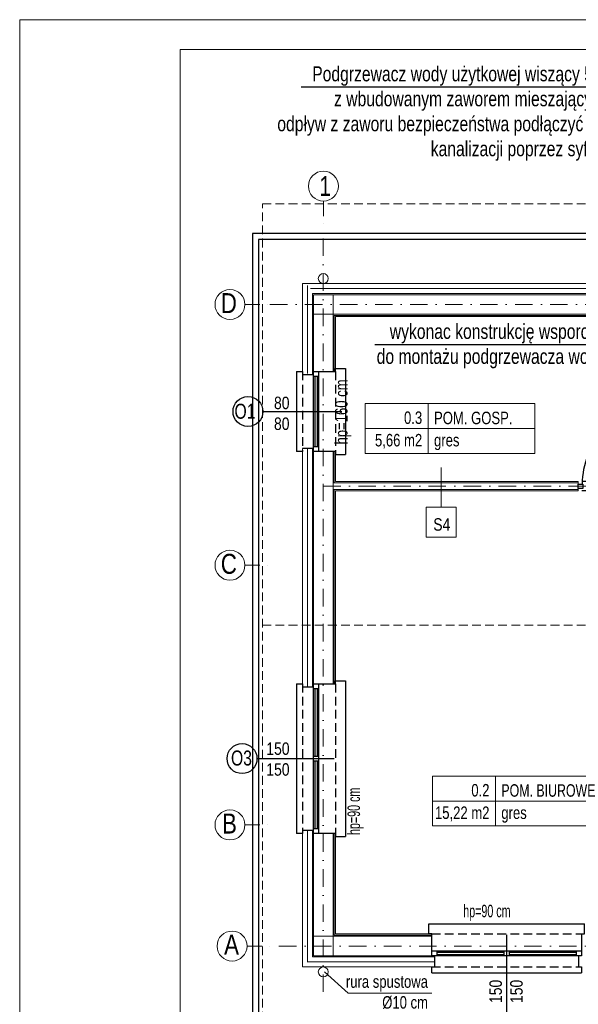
# Model space of a CAD drawing. Header units: inches. Extents: x 67073 to 287261, y -76160 to 48412.
# Tile 2 of 117: x 78491 to 79051, y -41903 to -40917. Entities that reach past the tile are written whole.
import ezdxf
from ezdxf.enums import TextEntityAlignment as Align
from ezdxf.lldxf.tags import DXFTag

# ---------------------------------------------------------------- set-up
doc = ezdxf.new("R2010")
doc.units = ezdxf.units.IN
doc.header["$MEASUREMENT"] = 0
doc.linetypes.add('DASHDOT', pattern=[1, 0.5, -0.25, 0, -0.25])
doc.linetypes.add('HIDDEN', pattern=[0.375, 0.25, -0.125])
for name, color, linetype, lineweight in [('## 05 PODGRZEWACZ', 1, 'SOLID', 30), ('p-- ocieplenie-w.zew', 77, 'Continuous', 0), ('p--dach', 2, 'Continuous', 30), ('p--dach-rura spustowa', 2, 'Continuous', 0), ('p--opisy pomieszczeń', 31, 'Continuous', 0), ('p--osie konstr', 1, 'DASHDOT', 15), ('p--osie konstr.-NR', 1, 'DASHDOT', 15), ('p--płyta GK', 2, 'Continuous', 0), ('p--ściana GK', 62, 'Continuous', 0), ('p--ściana szkielet', 3, 'Continuous', 0)]:
    doc.layers.add(name, color=color, linetype=linetype, lineweight=lineweight)
for name, color, linetype in [('p--drzwi', 251, 'Continuous'), ('p--obrzeże bet.', 252, 'Continuous'), ('p--okna', 251, 'Continuous'), ('p--opis okna', 181, 'Continuous'), ('p--opisy dodatkowe', 33, 'Continuous'), ('p--podciąg', 61, 'Continuous'), ('p--symbole ścian', 53, 'Continuous'), ('ZP', 246, 'Continuous')]:
    doc.layers.add(name, color=color, linetype=linetype)
doc.styles.add('1-50', font='arial.ttf', dxfattribs={"width": 0.75, "height": 12.5})
doc.styles.get("Standard").update_dxf_attribs({"font": 'ARIAL.TTF', "width": 0.75})
doc.styles.add('STYL-1', font='Arial Narrow.ttf', dxfattribs={"width": 0.75})
doc.linetypes.add('BATTING', pattern='A,0.0001,-0.1,[134,ltypeshp.shx,S=0.1,R=0,X=-0.1,Y=0],-0.2,[134,ltypeshp.shx,S=0.1,R=180,X=0.1,Y=0],-0.1', length=0.4001)
tags = doc.linetypes.add('SOLID', pattern=[10, 10, 0]).pattern_tags.tags
tags[6:7] = [DXFTag(74, 4), DXFTag(75, 0), DXFTag(340, '0'), DXFTag(46, 0.0), DXFTag(50, 0.0), DXFTag(44, 0.0), DXFTag(45, 0.0)]
tags[4:5] = [DXFTag(74, 4), DXFTag(75, 0), DXFTag(340, '0'), DXFTag(46, 0.0), DXFTag(50, 0.0), DXFTag(44, 0.0), DXFTag(45, 0.0)]

# ---------------------------------------------------------------- blocks, each defined once
blk = doc.blocks.new('drzwi-90-100')
for p, q in [((10.1, 87.4), (5.1, 87.4)), ((5.1, 87.4), (5.1, 2.5)), ((10.1, 2.5), (10.1, 87.4)), ((5.1, 2.5), (0, 2.5)), ((0, 2.5), (0, -2.5)), ((5.1, -2.5), (5.1, 2.5)), ((5.1, 2.5), (10.1, 2.5)), ((100, 2.5), (94.9, 2.5)), ((94.9, 2.5), (94.9, -2.5)), ((100, -2.5), (100, 2.5)), ((0, -2.5), (5.1, -2.5)), ((94.9, -2.5), (100, -2.5))]:
    blk.add_line(p, q)
blk.add_arc((10.8, 3.2), 84.2, 359.5233, 90.4767)
blk = doc.blocks.new('okno-150-33.15')
at = {"linetype": 'Continuous', "ltscale": 35}
for p, q in [((-3, 10), (153, 10)), ((0, -39.15), (150, -39.15))]:
    blk.add_line(p, q, dxfattribs=at)
for p, q in [((-3, 0), (-3, 10)), ((153, 0), (153, 10)), ((0, 0), (-3, 0)), ((0, -21.95), (0, 0)), ((150, 0), (150, -21.95)), ((150, 0), (153, 0)), ((0, -21.95), (0, -16.95)), ((0, -16.95), (5, -16.95)), ((5, -16.95), (145, -16.95)), ((5, -16.95), (5, -21.95)), ((5, -18.45), (72.5, -18.45)), ((72.5, -21.95), (72.5, -16.95)), ((77.5, -16.95), (77.5, -21.95)), ((77.5, -18.45), (145, -18.45)), ((145, -21.95), (145, -16.95)), ((145, -16.95), (150, -16.95)), ((150, -16.95), (150, -21.95)), ((5, -21.95), (0, -21.95)), ((3, -33.15), (3, -21.95)), ((5, -20.61), (72.5, -20.61)), ((145, -21.95), (5, -21.95)), ((77.5, -20.61), (145, -20.61)), ((150, -21.95), (145, -21.95)), ((147, -21.95), (147, -33.15)), ((0, -39.15), (0, -33.15)), ((150, -33.15), (150, -39.15))]:
    blk.add_line(p, q)
at = {"linetype": 'HIDDEN', "ltscale": 35}
for p, q in [((0, 0), (150, 0)), ((0, -33.15), (150, -33.15))]:
    blk.add_line(p, q, dxfattribs=at)
blk = doc.blocks.new('okno-80-33.15')
at = {"linetype": 'Continuous', "ltscale": 35}
for p, q in [((-3, 10), (83, 10)), ((0, -39.15), (80, -39.15))]:
    blk.add_line(p, q, dxfattribs=at)
for p, q in [((-3, 0), (-3, 10)), ((83, 0), (83, 10)), ((0, 0), (-3, 0)), ((0, -21.95), (0, 0)), ((80, 0), (80, -21.95)), ((80, 0), (83, 0)), ((0, -21.95), (0, -16.95)), ((0, -16.95), (5, -16.95)), ((5, -16.95), (75, -16.95)), ((5, -16.95), (5, -21.95)), ((5, -18.45), (75, -18.45)), ((75, -21.95), (75, -16.95)), ((75, -16.95), (80, -16.95)), ((80, -16.95), (80, -21.95)), ((5, -21.95), (0, -21.95)), ((3, -33.15), (3, -21.95)), ((5, -20.61), (75, -20.61)), ((75, -21.95), (5, -21.95)), ((80, -21.95), (75, -21.95)), ((77, -21.95), (77, -33.15)), ((0, -39.15), (0, -33.15)), ((80, -33.15), (80, -39.15))]:
    blk.add_line(p, q)
at = {"linetype": 'HIDDEN', "ltscale": 35}
for p, q in [((0, 0), (80, 0)), ((0, -33.15), (80, -33.15))]:
    blk.add_line(p, q, dxfattribs=at)

msp = doc.modelspace()

# ---------------------------------------------------------------- linework, layer by layer
at = {"layer": '## 05 PODGRZEWACZ', "color": 1, "linetype": 'ByBlock', "lineweight": -2}
for p, q in [((78773.317, -40984.518), (79091.856, -40984.518)), ((78846.926, -41242.487), (79091.856, -41242.487))]:
    msp.add_line(p, q, dxfattribs=at)
at = {"linetype": 'Continuous', "lineweight": 18}
for points in [[(78491.17, -42402.179), (80591.17, -42402.179), (80591.17, -40917.179), (78491.17, -40917.179)], [(78651.798, -42372.179), (80561.17, -42372.179), (80561.17, -40947.179), (78651.798, -40947.179)]]:
    msp.add_lwpolyline(points, close=True, dxfattribs=at)
at = {"layer": 'p-- ocieplenie-w.zew', "color": 0, "linetype": 'BATTING', "ltscale": 2}
for p, q in [((78779.392, -41271.594), (78779.392, -41183.444)), ((78782.392, -41186.444), (79264.042, -41186.444)), ((78779.392, -41585.194), (78779.392, -41346.594)), ((78779.392, -41860.918), (78779.392, -41729.194)), ((78779.467, -41860.844), (78907.087, -41860.844))]:
    msp.add_line(p, q, dxfattribs=at)
at = {"layer": 'p--dach', "color": 0, "linetype": 'HIDDEN', "lineweight": 20, "ltscale": 35}
msp.add_line((78734.392, -41523.644), (80014.392, -41523.644), dxfattribs=at)
msp.add_lwpolyline([(78734.392, -41101.444), (80014.392, -41101.444), (80014.392, -41945.844), (78734.392, -41945.844)], close=True, dxfattribs=at)
at = {"layer": 'p--dach-rura spustowa', "color": 0, "linetype": 'Continuous', "lineweight": 0, "ltscale": 75}
for centre in [(78795.342, -41176.444), (78795.342, -41870.844)]:
    msp.add_circle(centre, 5, dxfattribs=at)
at = {"layer": 'p--obrzeże bet.', "color": 0, "linetype": 'Continuous', "ltscale": 35}
for points in [[(79570.992, -41915.844), (80024.392, -41915.844), (80024.392, -41131.444), (78724.392, -41131.444), (78724.392, -41921.844), (79177.792, -41921.844)], [(79564.992, -41909.844), (80018.392, -41909.844), (80018.392, -41137.444), (78730.392, -41137.444), (78730.392, -41915.844), (79183.792, -41915.844)]]:
    msp.add_lwpolyline(points, dxfattribs=at)
at = {"layer": 'p--opis okna', "color": 0}
for p, q in [((78734.911, -41309.594), (78813.872, -41309.594)), ((78728.93, -41657.194), (78806.392, -41657.194)), ((78979.087, -41911.305), (78979.087, -41833.844))]:
    msp.add_line(p, q, dxfattribs=at)
for centre in [(78719.911, -41309.594), (78713.93, -41657.194)]:
    msp.add_circle(centre, 15, dxfattribs=at)
at = {"layer": 'p--opisy dodatkowe', "color": 0, "lineweight": 5}
msp.add_lwpolyline([(78904.018, -41892.033), (78820.242, -41892.033), (78796.592, -41870.844)], dxfattribs=at)
at = {"layer": 'p--opisy pomieszczeń', "color": 0}
for p, q in [((78900.387, -41301.551), (78900.387, -41351.551)), ((79007.387, -41326.551), (78837.387, -41326.551)), ((78967.792, -41674.655), (78967.792, -41724.655)), ((79074.792, -41699.655), (78904.792, -41699.655))]:
    msp.add_line(p, q, dxfattribs=at)
for points in [[(78837.387, -41351.551), (79007.387, -41351.551), (79007.387, -41301.551), (78837.387, -41301.551)], [(78904.792, -41724.655), (79074.792, -41724.655), (79074.792, -41674.655), (78904.792, -41674.655)]]:
    msp.add_lwpolyline(points, close=True, dxfattribs=at)
at = {"layer": 'p--osie konstr', "color": 0, "linetype": 'DASHDOT', "ltscale": 35}
for p, q in [((78795.342, -41890.844), (78795.342, -41131.444)), ((78741.877, -41202.389), (79992.192, -41202.389)), ((78795.467, -41384.344), (79158.592, -41384.344)), ((80031.958, -41844.894), (78749.392, -41844.894))]:
    msp.add_line(p, q, dxfattribs=at)
at = {"layer": 'p--osie konstr.-NR', "color": 0, "linetype": 'DASHDOT', "ltscale": 30}
for p, q in [((78795.462, -41098.845), (78795.462, -41123.845)), ((78716.877, -41202.399), (78741.877, -41202.399)), ((78716.877, -41463.544), (78741.877, -41463.544)), ((78716.877, -41723.644), (78741.877, -41723.644)), ((78718.968, -41844.894), (78743.968, -41844.894))]:
    msp.add_line(p, q, dxfattribs=at)
at = {"layer": 'p--osie konstr.-NR', "color": 0, "linetype": 'Continuous', "ltscale": 35}
for centre in [(78795.462, -41083.845), (78701.877, -41202.399), (78701.877, -41463.544), (78701.877, -41723.644), (78703.968, -41844.894)]:
    msp.add_circle(centre, 15, dxfattribs=at)
at = {"layer": 'p--podciąg', "color": 0, "linetype": 'HIDDEN', "ltscale": 30}
for p, q in [((79140.642, -41379.594), (79050.642, -41379.594)), ((79140.642, -41389.094), (79050.642, -41389.094))]:
    msp.add_line(p, q, dxfattribs=at)
at = {"layer": 'p--płyta GK', "color": 0, "ltscale": 35}
for p, q in [((78806.292, -41213.344), (79151.892, -41213.344)), ((78806.292, -41269.594), (78806.292, -41213.344)), ((78807.542, -41214.594), (79150.642, -41214.594)), ((78807.542, -41269.594), (78807.542, -41214.594)), ((78806.292, -41380.844), (78806.292, -41349.594)), ((78807.542, -41379.594), (78807.542, -41349.594)), ((78806.292, -41582.194), (78806.292, -41387.844)), ((78807.542, -41582.194), (78807.542, -41389.094)), ((78806.292, -41833.944), (78806.292, -41732.194)), ((78807.542, -41832.694), (78807.542, -41732.194)), ((78806.292, -41833.944), (78904.087, -41833.944)), ((78807.542, -41832.694), (78904.087, -41832.694))]:
    msp.add_line(p, q, dxfattribs=at)
at = {"layer": 'p--symbole ścian', "color": 0, "lineweight": 9}
msp.add_line((78913.453, -41365.571), (78913.453, -41405.258), dxfattribs=at)
msp.add_lwpolyline([(78898.453, -41435.258), (78928.453, -41435.258), (78928.453, -41405.258), (78898.453, -41405.258)], close=True, dxfattribs=at)
at = {"layer": 'p--ściana GK', "color": 0, "ltscale": 35}
for p, q in [((78805.092, -41380.844), (79050.642, -41380.844)), ((78807.542, -41379.594), (79050.642, -41379.594)), ((79050.642, -41379.594), (79050.642, -41389.094)), ((78805.092, -41387.844), (79050.642, -41387.844)), ((78807.542, -41389.094), (79050.642, -41389.094))]:
    msp.add_line(p, q, dxfattribs=at)
at = {"layer": 'p--ściana szkielet', "color": 0, "ltscale": 2}
for p, q in [((78774.392, -41181.444), (79265.042, -41181.444)), ((78774.392, -41272.594), (78774.392, -41181.444)), ((78784.392, -41191.444), (79265.042, -41191.444)), ((78784.392, -41272.594), (78784.392, -41191.444)), ((78785.592, -41192.644), (79406.742, -41192.644)), ((78785.592, -41272.594), (78785.592, -41192.644)), ((78805.092, -41269.594), (78805.092, -41192.644)), ((78785.592, -41212.144), (79262.042, -41212.144)), ((78774.392, -41585.194), (78774.392, -41346.594)), ((78784.392, -41585.194), (78784.392, -41346.594)), ((78785.592, -41585.194), (78785.592, -41346.594)), ((78805.092, -41582.194), (78805.092, -41349.594)), ((78774.392, -41865.844), (78774.392, -41729.194)), ((78784.392, -41855.844), (78784.392, -41729.194)), ((78785.592, -41854.644), (78785.592, -41729.194)), ((78805.092, -41854.644), (78805.092, -41732.194)), ((78785.592, -41835.144), (78904.087, -41835.144)), ((78784.392, -41855.844), (78907.087, -41855.844)), ((78785.592, -41854.644), (78907.087, -41854.644)), ((78774.392, -41865.844), (78907.087, -41865.844))]:
    msp.add_line(p, q, dxfattribs=at)
at = {"layer": 'p--ściana szkielet', "color": 0, "ltscale": 35}
for points in [[(78774.392, -41272.594), (78785.592, -41272.594), (78785.592, -41269.594), (78807.542, -41269.594)], [(78774.392, -41346.594), (78785.592, -41346.594), (78785.592, -41349.594), (78807.542, -41349.594)], [(78774.392, -41585.194), (78785.592, -41585.194), (78785.592, -41582.194), (78807.542, -41582.194)], [(78774.392, -41729.194), (78785.592, -41729.194), (78785.592, -41732.194), (78807.542, -41732.194)], [(78904.087, -41833.694), (78904.087, -41854.644), (78907.087, -41854.644), (78907.087, -41865.844)]]:
    msp.add_lwpolyline(points, dxfattribs=at)
at = {"layer": 'ZP', "color": 190, "linetype": 'Continuous', "lineweight": 5}
msp.add_line((78774.398, -41215.463), (78774.398, -41235.463), dxfattribs=at)

# ---------------------------------------------------------------- block references
at = {"layer": 'p--drzwi', "color": 0, "xscale": -0.9, "yscale": 0.9}
msp.add_blockref('drzwi-90-100', (79140.642, -41384.594), dxfattribs=at)
at = {"layer": 'p--okna', "color": 0, "linetype": 'Continuous', "rotation": 270}
for name, p in [('okno-80-33.15', (78807.542, -41269.594)), ('okno-150-33.15', (78807.542, -41582.194))]:
    msp.add_blockref(name, p, dxfattribs=at)
at = {"layer": 'p--okna', "color": 0, "linetype": 'Continuous'}
msp.add_blockref('okno-150-33.15', (78904.087, -41832.694), dxfattribs=at)

# ---------------------------------------------------------------- texts
at = {"layer": '## 05 PODGRZEWACZ', "lineweight": 15, "char_height": 15, "width": 327.96965, "attachment_point": 3}
for s, insert in [('Podgrzewacz wody użytkowej wiszący 50l\\Pz wbudowanym zaworem mieszającym\\Podpływ z zaworu bezpieczeństwa podłączyć do kanalizacji poprzez syfon', (79077.71, -40963.891, 0)), ('wykonac konstrukcję wsporczą \\Pdo montażu podgrzewacza wody', (79077.71, -41221.86, 0))]:
    msp.add_mtext(s, dxfattribs=dict(at, insert=insert))
at = {"layer": 'p--opis okna', "color": 0, "char_height": 12.5, "attachment_point": 1, "rotation": 90}
for s, insert, width, style in [('hp=160 cm', (78807.17, -41342.591), 128.63421, '1-50'), ('hp=90 cm', (78819.635, -41733.747), 128.63421, 'STYL-1'), ('{\\W0.8;150\\P150}', (78961.781, -41901.971), 45.287, '1-50')]:
    msp.add_mtext(s, dxfattribs=dict(at, insert=insert, width=width, style=style))
at = {"layer": 'p--opis okna', "color": 0}
for s, insert, char_height, width, attachment_point, style in [('O1', (78727.345, -41317.01), 15, 74.01038, 9, '1-50'), ('{\\W0.8;80\\P80}', (78761.498, -41294.73), 12.5, 45.287, 3, '1-50'), ('{\\W0.8;150\\P150}', (78738.264, -41674.5), 12.5, 45.287, 7, '1-50'), ('O3', (78723.855, -41664.306), 15, 74.01038, 9, '1-50'), ('hp=90 cm', (78935.534, -41819.85), 12.5, 128.63421, 7, 'STYL-1')]:
    msp.add_mtext(s, dxfattribs=dict(at, insert=insert, char_height=char_height, width=width, attachment_point=attachment_point, style=style))
at = {"layer": 'p--opisy dodatkowe', "color": 0, "insert": (78900.248, -41874.25), "char_height": 12.5, "width": 177.1707, "attachment_point": 3, "style": '1-50'}
msp.add_mtext('rura spustowa\\P%%c10 cm', dxfattribs=at)
at = {"layer": 'p--opisy pomieszczeń', "color": 0, "char_height": 12.5, "style": '1-50'}
for s, insert, width, attachment_point in [('0.3', (78894.456, -41309.523), 98, 3), ('POM. GOSP.', (78906.319, -41309.758), 106.86476, 1), ('5,66 m2', (78894.456, -41332.026), 98, 3), ('gres', (78906.319, -41332.026), 100, 1), ('0.2', (78961.86, -41682.627), 98, 3), ('POM. BIUROWE', (78973.724, -41682.863), 106.86476, 1), ('15,22 m2', (78961.86, -41705.13), 98, 3), ('gres', (78973.724, -41705.13), 100, 1)]:
    msp.add_mtext(s, dxfattribs=dict(at, insert=insert, width=width, attachment_point=attachment_point))
at = {"layer": 'p--osie konstr.-NR', "color": 0, "linetype": 'Continuous', "ltscale": 35, "char_height": 20, "width": 63.5564}
for s, insert, attachment_point in [('1', (78791.421, -41093.737), 7), ('{\\W0.8;D}', (78708.792, -41191.034), 3), ('{\\W0.8;C}', (78708.792, -41452.129), 3), ('{\\W0.8;B}', (78708.792, -41712.229), 3), ('\\W0.8;A', (78710.883, -41833.479), 3)]:
    msp.add_mtext(s, dxfattribs=dict(at, insert=insert, attachment_point=attachment_point))
at = {"layer": 'p--symbole ścian', "color": 0, "lineweight": 9, "width": 0.8}
msp.add_text('S4', height=12.5, dxfattribs=at).set_placement((78914.085, -41416.425), align=Align.TOP_CENTER)

doc.saveas('drawing.dxf')
